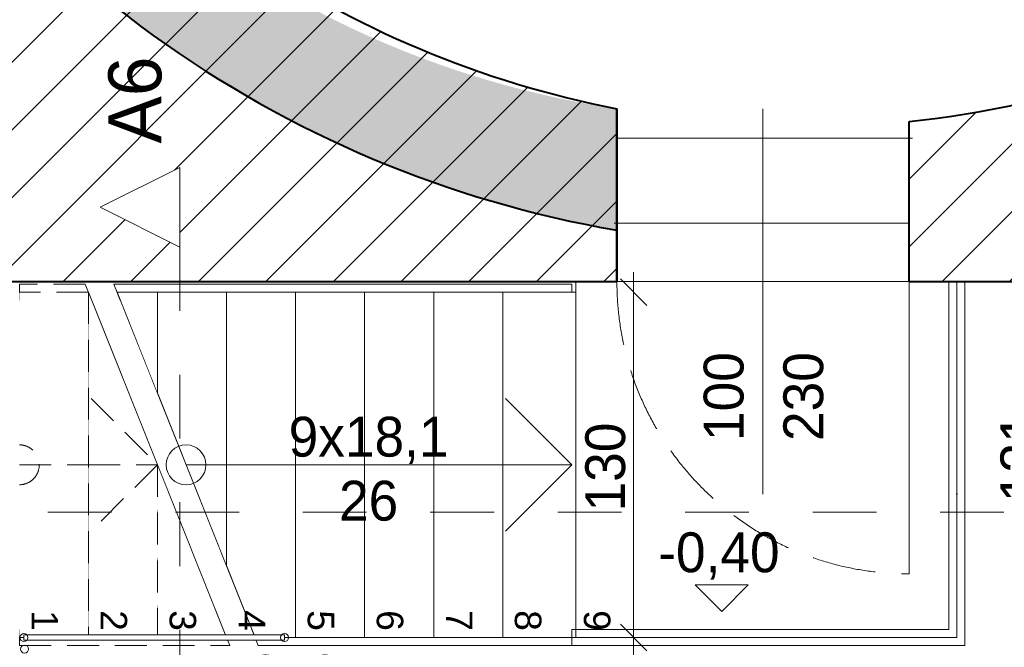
# Model space of a CAD drawing. Header units: millimetres. Extents: x 16408 to 141596, y -21057 to 26364.
# Tile 86 of 115: x 48838 to 52546, y 1805 to 4167. Entities that reach past the tile are written whole.
import ezdxf

# ---------------------------------------------------------------- set-up
doc = ezdxf.new("R2010")
doc.units = ezdxf.units.MM
doc.header["$MEASUREMENT"] = 0
for name, pattern in [('Krawędzie ukryte', [340, 240, -100]), ('Kropki i Kreski', [720, 360, -180, 0, -180]), ('Przerywana', [480, 240, -240]), ('Przerywana gęsta', [180, 120, -60]), ('Wipeout_Contour', [1000, 0, -1000])]:
    doc.linetypes.add(name, pattern=pattern)
for name, color, linetype, lineweight in [('0_Nr_pióra__1', 7, 'Continuous', 13), ('0_Nr_pióra__103', 7, 'Continuous', 5), ('0_Nr_pióra__11', 7, 'Continuous', 13), ('0_Nr_pióra__2', 8, 'Continuous', 5), ('0_Nr_pióra__69', 7, 'Continuous', 13), ('0_Nr_pióra__7', 7, 'Continuous', 20), ('0_Nr_pióra__71', 7, 'Continuous', 13), ('0_Nr_pióra__90', 7, 'Continuous', 13), ('0_Nr_pióra__91', 7, 'Continuous', 13), ('inw_schody zewnętrzne_Nr_pióra__1', 7, 'Continuous', 13), ('inw_schody zewnętrzne_Nr_pióra__27', 7, 'Continuous', 40), ('inw_schody zewnętrzne_Nr_pióra__3', 7, 'Continuous', 13), ('inw_schody zewnętrzne_Nr_pióra__7', 7, 'Continuous', 20)]:
    doc.layers.add(name, color=color, linetype=linetype, lineweight=lineweight)
doc.layers.add('inw_przekrój', color=7, linetype='Continuous')
doc.layers.add('inw_przekrój _Nr_pióra__101', color=7, linetype='Continuous', lineweight=5, true_color=0xb2b2b2)
doc.layers.add('inw_przekrój _Nr_pióra__61', color=7, linetype='Continuous', lineweight=13, true_color=0x6a6a6a)
doc.styles.add('STYL_AUTOMATYCZNY_1', font='txt')
doc.styles.add('STYL_AUTOMATYCZNY_2', font='txt')
doc.dimstyles.new('STYL_AUTOMATYCZNY__1', dxfattribs={"dimtxt": 150, "dimasz": 95, "dimexe": 0.18, "dimexo": 0.0625, "dimgap": 0.09, "dimtad": 1, "dimtih": 1, "dimtoh": 1, "dimdec": 0, "dimlfac": 0.1, "dimzin": 0, "dimdsep": 46, "dimtxsty": 'STYL_AUTOMATYCZNY_2', "dimblk": 'ARROWHEAD_6', "dimblk1": 'ARROWHEAD_6', "dimblk2": 'ARROWHEAD_6', "dimcen": 0.09, "dimse1": 1, "dimse2": 1, "dimclrd": 7, "dimclre": 7, "dimclrt": 7, "dimadec": 1, "dimazin": 0, "dimtfac": 1, "dimtdec": 4, "dimtmove": 0, "dimatfit": 3, "dimfxl": 0, "dimtolj": 1, "dimtzin": 0, "dimarcsym": 0})
doc.dimstyles.new('STYL_AUTOMATYCZNY__2', dxfattribs={"dimtxt": 150, "dimasz": 95, "dimexe": 0.18, "dimexo": 0.0625, "dimgap": 0.09, "dimtad": 1, "dimdec": 0, "dimlfac": 0.1, "dimzin": 0, "dimdsep": 46, "dimtxsty": 'STYL_AUTOMATYCZNY_2', "dimblk": 'ARROWHEAD_6', "dimblk1": 'ARROWHEAD_6', "dimblk2": 'ARROWHEAD_6', "dimcen": 0.09, "dimse1": 1, "dimse2": 1, "dimclrd": 7, "dimclre": 7, "dimclrt": 7, "dimadec": 1, "dimazin": 0, "dimtfac": 1, "dimtdec": 4, "dimtmove": 0, "dimatfit": 3, "dimfxl": 0, "dimtolj": 1, "dimtzin": 0, "dimarcsym": 0})
pattern_1 = [(45, (0, 0), (-127.2792, 127.2792), [])]

# ---------------------------------------------------------------- blocks, each defined once
blk = doc.blocks.new('*D91')
at = {"layer": '0_Nr_pióra__103', "color": 7, "linetype": 'Continuous', "lineweight": 5}
for p, q in [((47671.9, 1643.4), (47571.9, 1543.4)), ((48886.5, 1643.6), (48786.6, 1543.6)), ((47321.9, 1593.4), (47621.9, 1593.4)), ((47621.9, 1593.4), (48836.5, 1593.6)), ((48836.5, 1593.6), (50932.1, 1594))]:
    blk.add_line(p, q, dxfattribs=at)
at = {"layer": '0_Nr_pióra__103', "color": 7, "lineweight": 5, "insert": (48053.5, 1623.5), "char_height": 150, "attachment_point": 7, "rotation": 0.0098, "style": 'STYL_AUTOMATYCZNY_2'}
blk.add_mtext('\\A1;{\\pql;\\fCentury Gothic|b0|i0|c238|p34;121}', dxfattribs=at)
blk = doc.blocks.new('ARROWHEAD_6')
at = {"color": 0, "linetype": 'Continuous', "lineweight": 0}
for p, q in [((-0.5, -0.5), (0.5, 0.5)), ((0, 0), (-1, 0))]:
    blk.add_line(p, q, dxfattribs=at)
blk = doc.blocks.new('*D92')
at = {"layer": '0_Nr_pióra__103', "color": 7, "linetype": 'Continuous', "lineweight": 5}
for p, q in [((48886.5, 1643.6), (48786.6, 1543.6)), ((50982.1, 1644), (50882.1, 1544)), ((50932.1, 1594), (52367.3, 1594.2)), ((48836.5, 1593.6), (50932.1, 1594))]:
    blk.add_line(p, q, dxfattribs=at)
at = {"layer": '0_Nr_pióra__103', "color": 7, "lineweight": 5, "insert": (49708.5, 1623.8), "char_height": 150, "attachment_point": 7, "rotation": 0.0098, "style": 'STYL_AUTOMATYCZNY_2'}
blk.add_mtext('\\A1;{\\pql;\\fCentury Gothic|b0|i0|c238|p34;210}', dxfattribs=at)
blk = doc.blocks.new('*D93')
at = {"layer": '0_Nr_pióra__103', "color": 7, "linetype": 'Continuous', "lineweight": 5}
for p, q in [((50982.1, 1644), (50882.1, 1544)), ((52317.3, 1544.2), (52417.3, 1644.2)), ((50932.1, 1594), (52367.3, 1594.2)), ((52367.3, 1594.2), (52442.3, 1594.2))]:
    blk.add_line(p, q, dxfattribs=at)
at = {"layer": '0_Nr_pióra__103', "color": 7, "lineweight": 5, "insert": (51473.9, 1624.1), "char_height": 150, "attachment_point": 7, "rotation": 0.0098, "style": 'STYL_AUTOMATYCZNY_2'}
blk.add_mtext('\\A1;{\\pql;\\fCentury Gothic|b0|i0|c238|p34;144}', dxfattribs=at)
blk = doc.blocks.new('*D94')
at = {"layer": '0_Nr_pióra__103', "color": 7, "linetype": 'Continuous', "lineweight": 5}
for p, q in [((51200, 3091.8), (51100, 3191.8)), ((51150, 3141.8), (51150, 3216.8)), ((51150, 1841.8), (51150, 3141.8)), ((51100, 1891.8), (51200, 1791.8)), ((51150, 1766.8), (51150, 1841.8))]:
    blk.add_line(p, q, dxfattribs=at)
at = {"layer": '0_Nr_pióra__103', "color": 7, "lineweight": 5, "insert": (51120, 2316), "char_height": 150, "attachment_point": 7, "rotation": 90, "style": 'STYL_AUTOMATYCZNY_2'}
blk.add_mtext('\\A1;{\\pql;\\fCentury Gothic|b0|i0|c238|p34;130}', dxfattribs=at)
blk = doc.blocks.new('Wymiary_13_1', base_point=(51481.7, 1939.7))
at = {"layer": '0_Nr_pióra__1', "color": 7, "linetype": 'Continuous', "lineweight": 13}
for p, q in [((51481.7, 1939.7), (51381.7, 2039.7)), ((51381.7, 2039.7), (51581.7, 2039.7)), ((51581.7, 2039.7), (51481.7, 1939.7))]:
    blk.add_line(p, q, dxfattribs=at)
at = {"layer": '0_Nr_pióra__1', "color": 7, "lineweight": 13, "insert": (51242.4, 2059.7), "char_height": 150, "attachment_point": 7, "style": 'STYL_AUTOMATYCZNY_2'}
blk.add_mtext('\\A1;{\\pql;\\fCentury Gothic|b0|i0|c238|p34;-0,40}', dxfattribs=at)
blk = doc.blocks.new('*D110')
at = {"layer": '0_Nr_pióra__103', "color": 7, "linetype": 'Continuous', "lineweight": 5}
for p, q in [((52763.1, 3131.8), (52663.1, 3231.8)), ((52713.1, 3181.8), (52713.1, 3256.8)), ((52713.1, 1871.8), (52713.1, 3181.8)), ((52663.1, 1921.8), (52763.1, 1821.8)), ((52713.1, 1796.8), (52713.1, 1871.8))]:
    blk.add_line(p, q, dxfattribs=at)
at = {"layer": '0_Nr_pióra__103', "color": 7, "lineweight": 5, "insert": (52683.1, 2351), "char_height": 150, "attachment_point": 7, "rotation": 90, "style": 'STYL_AUTOMATYCZNY_2'}
blk.add_mtext('\\A1;{\\pql;\\fCentury Gothic|b0|i0|c238|p34;131}', dxfattribs=at)
blk = doc.blocks.new('Płaszczyzna odcinająca_1_1', base_point=(46394.3, 2314))
at = {"layer": 'inw_przekrój _Nr_pióra__101', "color": 253, "linetype": 'Przerywana', "lineweight": 5, "true_color": 0xb2b2b2}
blk.add_line((46544.3, 2314), (52777, 2314), dxfattribs=at)
blk = doc.blocks.new('Płaszczyzna odcinająca_3_1', base_point=(49441.4, 3460.8))
at = {"layer": 'inw_przekrój _Nr_pióra__101', "color": 253, "linetype": 'Przerywana', "lineweight": 5, "true_color": 0xb2b2b2}
blk.add_line((49441.4, 3310.8), (49441.4, -5230.8), dxfattribs=at)
at = {"layer": 'inw_przekrój _Nr_pióra__61', "color": 251, "lineweight": 13, "true_color": 0x6a6a6a, "insert": (49374.7, 3700.8), "char_height": 200, "attachment_point": 7, "rotation": 90, "style": 'STYL_AUTOMATYCZNY_2'}
blk.add_mtext('\\A1;{\\pql;\\pt0;\\fCentury Gothic|b0|i0|c238|p34;A6}', dxfattribs=at)
at = {"color": 254, "linetype": 'Wipeout_Contour', "lineweight": 0, "ltscale": 148387.902171}
blk.add_wipeout([(49441.4, 3610.8), (49141.4, 3460.8), (49441.4, 3310.8)], dxfattribs=at).dxf.layer = 'inw_przekrój'
at = {"layer": 'inw_przekrój _Nr_pióra__61', "color": 251, "linetype": 'Continuous', "lineweight": 13, "true_color": 0x6a6a6a, "flags": 128}
blk.add_lwpolyline([(49441.4, 3610.8), (49441.4, 3310.8), (49141.4, 3460.8)], close=True, dxfattribs=at)

msp = doc.modelspace()

# ---------------------------------------------------------------- hatches: boundary and pattern name
at = {"layer": 'inw_schody zewnętrzne_Nr_pióra__1', "linetype": 'Continuous', "lineweight": 13}
h = msp.add_hatch(dxfattribs=at)
h.set_pattern_fill('Bloczki_ceramiczne_0001', style=0, pattern_type=2)
h.set_pattern_definition(pattern_1)
h.paths.add_polyline_path([(47321.6, 5533.3), (47321.6, 3181.3), (51087, 3181.3), (51087, 3832, -0.208829), (48614.2, 5533.3)])
at = {"layer": 'inw_schody zewnętrzne_Nr_pióra__1', "linetype": 'Continuous', "lineweight": 0, "true_color": 0x000000}
msp.add_hatch(color=18, dxfattribs=at).paths.add_polyline_path([(48094.9, 5533.3, 0.231378), (51087, 3374.6), (51087, 3493.2), (51087, 3784.1), (51087, 3832, -0.225188), (48547.9, 5533.3)])
at = {"layer": 'inw_schody zewnętrzne_Nr_pióra__1', "linetype": 'Continuous', "lineweight": 13}
h = msp.add_hatch(dxfattribs=at)
h.set_pattern_fill('Bloczki_ceramiczne_0001', style=0, pattern_type=2)
h.set_pattern_definition(pattern_1)
h.paths.add_polyline_path([(52187, 3181.3), (56168.5, 3181.3), (56168.5, 5533.3), (54982.9, 5533.3, -0.231663), (52187, 3784.1)])

# ---------------------------------------------------------------- linework, layer by layer
at = {"layer": '0_Nr_pióra__1', "color": 7, "linetype": 'Continuous', "lineweight": 13}
for p, q in [((51084.9, 3784.1), (51087, 3784.1)), ((51087.3, 3721.1), (52200.4, 3721.1)), ((51076.2, 3401.3), (52189.4, 3401.3)), ((52187, 3181.3), (51087, 3181.3))]:
    msp.add_line(p, q, dxfattribs=at)
at = {"layer": '0_Nr_pióra__11', "color": 7, "linetype": 'Przerywana gęsta', "lineweight": 13}
for points in [[(49085, 3171.8), (48837, 3171.8), (48837, 3111.8), (49109, 3111.8)], [(49605, 1871.8), (48837, 1871.8), (48837, 1811.8), (49629, 1811.8)]]:
    msp.add_lwpolyline(points, close=True, dxfattribs=at)
at = {"layer": '0_Nr_pióra__11', "color": 7, "linetype": 'Continuous', "lineweight": 13}
for points in [[(49192.7, 3171.8), (49216.7, 3111.8), (50917, 3111.8), (50917, 3171.8)], [(49712.7, 1871.8), (49736.7, 1811.8), (50917, 1811.8), (50917, 1871.8)]]:
    msp.add_lwpolyline(points, close=True, dxfattribs=at)
at = {"layer": '0_Nr_pióra__2', "color": 8, "linetype": 'Continuous', "lineweight": 5}
msp.add_lwpolyline([(52366.8, 3181.8), (50931.8, 3181.5), (50932, 1841.8), (52367, 1842)], close=True, dxfattribs=at)
at = {"layer": '0_Nr_pióra__69', "color": 7, "linetype": 'Kropki i Kreski', "lineweight": 13}
msp.add_line((52367, 1841.8), (52367, 3181.8), dxfattribs=at)
at = {"layer": '0_Nr_pióra__90', "color": 7, "linetype": 'Continuous', "lineweight": 13}
for p, q in [((52337, 1871.8), (52337, 3181.8)), ((52397, 3181.8), (52337, 3181.8)), ((52397, 1811.8), (52397, 3181.8)), ((50917, 1811.8), (52397, 1811.8))]:
    msp.add_line(p, q, dxfattribs=at)
at = {"layer": 'inw_schody zewnętrzne_Nr_pióra__1', "color": 7, "linetype": 'Continuous', "lineweight": 13}
msp.add_line((51637, 2381.3), (51637, 3832), dxfattribs=at)
at = {"layer": 'inw_schody zewnętrzne_Nr_pióra__27', "color": 7, "linetype": 'Continuous', "lineweight": 40}
for p, q in [((51087, 3832), (51087, 3181.3)), ((51087, 3832), (51087, 3181.3)), ((51087, 3181.3), (51087, 3832)), ((52187, 3181.3), (52187, 3784.1)), ((52187, 3181.3), (52187, 3784.1)), ((52187, 3181.3), (52187, 3784.1))]:
    msp.add_line(p, q, dxfattribs=at)
for points in [[(47321.6, 3181.3), (51087, 3181.3)], [(52187, 3181.3), (56168.5, 3181.3)]]:
    msp.add_lwpolyline(points, dxfattribs=at)
for radius, start, end in [(4200, 208.1359, 260.2467), (3750, 211.8806, 259.0627), (3750, 211.8806, 259.0627), (3750, 275.9464, 328.1194), (3750, 275.9464, 328.1194)]:
    msp.add_arc((51798.5, 7513.9), radius, start, end, dxfattribs=at)
at = {"layer": 'inw_schody zewnętrzne_Nr_pióra__3', "color": 7, "linetype": 'Continuous', "lineweight": 13}
msp.add_line((52187, 3181.3), (52187, 2081.3), dxfattribs=at)
at = {"layer": 'inw_schody zewnętrzne_Nr_pióra__3', "color": 7, "linetype": 'Krawędzie ukryte', "lineweight": 13}
msp.add_arc((52187, 3181.3), 1100, 180, 270, dxfattribs=at)

# ---------------------------------------------------------------- block references
at = {"color": 7, "linetype": 'Continuous', "lineweight": 13}
msp.add_blockref('Wymiary_13_1', (51481.7, 1939.7), dxfattribs=at)

# ---------------------------------------------------------------- texts
at = {"layer": '0_Nr_pióra__71', "color": 7, "linetype": 'Continuous', "lineweight": 13, "insert": (51011.9, 1944.7), "char_height": 100, "attachment_point": 4, "rotation": 270, "style": 'STYL_AUTOMATYCZNY_1'}
msp.add_mtext('\\A1;{\\pql;\\fArial|b0|i0|c238|p38;9}', dxfattribs=at)
at = {"layer": 'inw_schody zewnętrzne_Nr_pióra__7', "color": 7, "linetype": 'Continuous', "lineweight": 20, "char_height": 150, "attachment_point": 7, "rotation": 90, "style": 'STYL_AUTOMATYCZNY_2'}
for s, insert in [('\\A1;{\\pql;\\fCentury Gothic|b0|i0|c238|p34;100}', (51565.8, 2581.3)), ('\\A1;{\\pql;\\fCentury Gothic|b0|i0|c238|p34;230}', (51865.8, 2581.3))]:
    msp.add_mtext(s, dxfattribs=dict(at, insert=insert))

# ---------------------------------------------------------------- dimensions: what is measured, and where the dimension line sits
at = {"color": 7, "linetype": 'Continuous', "lineweight": 5}
dim = msp.add_linear_dim(base=(52713.1, 3181.8), p1=(52337, 1871.8), p2=(52367, 3181.8), angle=90, dimstyle='STYL_AUTOMATYCZNY__2', dxfattribs=at)
dim.commit()
dim.dimension.update_dxf_attribs({"geometry": '*D110', "text_midpoint": (52608.1, 2522.5), "dimtype": 160, "text_rotation": 90})

# ---------------------------------------------------------------- next in the draw order: wipeouts: each hides what was drawn before it
at = {"color": 254, "linetype": 'Wipeout_Contour', "lineweight": 0, "ltscale": 196138.776594}
msp.add_wipeout([(48837, 3141.8), (48837, 1841.8), (49097, 1841.8), (49097, 3141.8)], dxfattribs=at)

# ---------------------------------------------------------------- next in the draw order: linework, layer by layer
at = {"layer": '0_Nr_pióra__11', "color": 7, "linetype": 'Przerywana gęsta', "lineweight": 13}
for p, q in [((49097, 3141.8), (48837, 3141.8)), ((49097, 1841.8), (49097, 3141.8)), ((48837, 1841.8), (49097, 1841.8))]:
    msp.add_line(p, q, dxfattribs=at)
msp.add_arc((48837, 2491.8), 75, 270, 90, dxfattribs=at)

# ---------------------------------------------------------------- next in the draw order: texts
at = {"layer": '0_Nr_pióra__71', "color": 7, "linetype": 'Continuous', "lineweight": 13, "insert": (48932.8, 1944.7), "char_height": 100, "attachment_point": 4, "rotation": 270, "style": 'STYL_AUTOMATYCZNY_1'}
msp.add_mtext('\\A1;{\\pql;\\fArial|b0|i0|c238|p38;1}', dxfattribs=at)

# ---------------------------------------------------------------- next in the draw order: wipeouts: each hides what was drawn before it
at = {"color": 254, "linetype": 'Wipeout_Contour', "lineweight": 0, "ltscale": 197140.290727}
msp.add_wipeout([(49097, 3141.8), (49097, 1841.8), (49357, 1841.8), (49357, 2491.8)], dxfattribs=at)

# ---------------------------------------------------------------- next in the draw order: linework, layer by layer
at = {"layer": '0_Nr_pióra__11', "color": 7, "linetype": 'Przerywana gęsta', "lineweight": 13}
for p, q in [((49097, 3141.8), (49097, 1841.8)), ((48837, 2491.8), (49097, 2491.8)), ((49357, 1841.8), (49357, 2491.8)), ((49097, 1841.8), (49357, 1841.8))]:
    msp.add_line(p, q, dxfattribs=at)

# ---------------------------------------------------------------- next in the draw order: texts
at = {"layer": '0_Nr_pióra__71', "color": 7, "linetype": 'Continuous', "lineweight": 13, "insert": (49192.8, 1944.7), "char_height": 100, "attachment_point": 4, "rotation": 270, "style": 'STYL_AUTOMATYCZNY_1'}
msp.add_mtext('\\A1;{\\pql;\\fArial|b0|i0|c238|p38;2}', dxfattribs=at)

# ---------------------------------------------------------------- next in the draw order: wipeouts: each hides what was drawn before it
at = {"color": 254, "linetype": 'Wipeout_Contour', "lineweight": 0, "ltscale": 148195.606846}
msp.add_wipeout([(49357, 3141.8), (49204.7, 3141.8), (49357, 2761)], dxfattribs=at)

# ---------------------------------------------------------------- next in the draw order: linework, layer by layer
at = {"layer": '0_Nr_pióra__11', "color": 7, "linetype": 'Continuous', "lineweight": 13}
for p, q in [((49357, 3141.8), (49204.7, 3141.8)), ((49357, 2761), (49357, 3141.8))]:
    msp.add_line(p, q, dxfattribs=at)

# ---------------------------------------------------------------- next in the draw order: wipeouts: each hides what was drawn before it
at = {"color": 254, "linetype": 'Wipeout_Contour', "lineweight": 0, "ltscale": 148462.970666}
msp.add_wipeout([(49617, 1841.8), (49357, 2491.8), (49357, 1841.8)], dxfattribs=at)

# ---------------------------------------------------------------- next in the draw order: linework, layer by layer
at = {"layer": '0_Nr_pióra__11', "color": 7, "linetype": 'Przerywana gęsta', "lineweight": 13}
for p, q in [((49357, 2491.8), (49357, 1841.8)), ((49357, 1841.8), (49617, 1841.8))]:
    msp.add_line(p, q, dxfattribs=at)

# ---------------------------------------------------------------- next in the draw order: texts
at = {"layer": '0_Nr_pióra__71', "color": 7, "linetype": 'Continuous', "lineweight": 13, "insert": (49451.9, 1944.7), "char_height": 100, "attachment_point": 4, "rotation": 270, "style": 'STYL_AUTOMATYCZNY_1'}
msp.add_mtext('\\A1;{\\pql;\\fArial|b0|i0|c238|p38;3}', dxfattribs=at)

# ---------------------------------------------------------------- next in the draw order: wipeouts: each hides what was drawn before it
at = {"color": 254, "linetype": 'Wipeout_Contour', "lineweight": 0, "ltscale": 198269.503245}
msp.add_wipeout([(49357, 3141.8), (49357, 2761), (49617, 2111), (49617, 3141.8)], dxfattribs=at)

# ---------------------------------------------------------------- next in the draw order: linework, layer by layer
at = {"layer": '0_Nr_pióra__11', "color": 7, "linetype": 'Continuous', "lineweight": 13}
for p, q in [((49357, 3141.8), (49357, 2761)), ((49617, 3141.8), (49357, 3141.8)), ((49617, 2111), (49617, 3141.8))]:
    msp.add_line(p, q, dxfattribs=at)
at = {"layer": '0_Nr_pióra__11', "color": 7, "linetype": 'Przerywana gęsta', "lineweight": 13}
for p, q in [((49107, 2741.8), (49357, 2491.8)), ((49097, 2491.8), (49357, 2491.8)), ((49357, 2491.8), (49107, 2241.8))]:
    msp.add_line(p, q, dxfattribs=at)
at = {"layer": '0_Nr_pióra__11', "color": 7, "linetype": 'Continuous', "lineweight": 13}
for start, end in [(90, 270), (270, 90)]:
    msp.add_arc((49464.7, 2491.8), 75, start, end, dxfattribs=at)

# ---------------------------------------------------------------- next in the draw order: wipeouts: each hides what was drawn before it
at = {"color": 254, "linetype": 'Wipeout_Contour', "lineweight": 0, "ltscale": 249024.174137}
msp.add_wipeout([(49617, 3141.8), (49617, 2111), (49724.7, 1841.8), (49877, 1841.8), (49877, 3141.8)], dxfattribs=at)

# ---------------------------------------------------------------- next in the draw order: linework, layer by layer
at = {"layer": '0_Nr_pióra__11', "color": 7, "linetype": 'Continuous', "lineweight": 13}
for p, q in [((49097, 3141.8), (49617, 1841.8)), ((49204.7, 3141.8), (49724.7, 1841.8)), ((49617, 3141.8), (49617, 2111)), ((49877, 3141.8), (49617, 3141.8)), ((49877, 1841.8), (49877, 3141.8)), ((49724.7, 1841.8), (49877, 1841.8))]:
    msp.add_line(p, q, dxfattribs=at)

# ---------------------------------------------------------------- next in the draw order: texts
at = {"layer": '0_Nr_pióra__71', "color": 7, "linetype": 'Continuous', "lineweight": 13, "insert": (49712.8, 1944.7), "char_height": 100, "attachment_point": 4, "rotation": 270, "style": 'STYL_AUTOMATYCZNY_1'}
msp.add_mtext('\\A1;{\\pql;\\fArial|b0|i0|c238|p38;4}', dxfattribs=at)

# ---------------------------------------------------------------- next in the draw order: wipeouts: each hides what was drawn before it
at = {"color": 254, "linetype": 'Wipeout_Contour', "lineweight": 0, "ltscale": 200293.157696}
msp.add_wipeout([(49877, 3141.8), (49877, 1841.8), (50137, 1841.8), (50137, 3141.8)], dxfattribs=at)
at = {"color": 254, "linetype": 'Wipeout_Contour', "lineweight": 0, "ltscale": 197516.696643}
msp.add_wipeout([(49835.4, 1831.8), (49835.4, 1851.8), (48854.2, 1851.8), (48854.2, 1831.8)], dxfattribs=at)

# ---------------------------------------------------------------- next in the draw order: linework, layer by layer
at = {"layer": '0_Nr_pióra__11', "color": 7, "linetype": 'Continuous', "lineweight": 13}
for p, q in [((49877, 3141.8), (49877, 1841.8)), ((50137, 3141.8), (49877, 3141.8)), ((50137, 1841.8), (50137, 3141.8)), ((49877, 1841.8), (50137, 1841.8))]:
    msp.add_line(p, q, dxfattribs=at)
at = {"layer": '0_Nr_pióra__91', "color": 7, "linetype": 'Continuous', "lineweight": 13}
msp.add_lwpolyline([(49835.4, 1831.8), (49835.4, 1851.8), (48854.2, 1851.8), (48854.2, 1831.8)], close=True, dxfattribs=at)

# ---------------------------------------------------------------- next in the draw order: texts
at = {"layer": '0_Nr_pióra__71', "color": 7, "linetype": 'Continuous', "lineweight": 13, "insert": (49971.9, 1944.7), "char_height": 100, "attachment_point": 4, "rotation": 270, "style": 'STYL_AUTOMATYCZNY_1'}
msp.add_mtext('\\A1;{\\pql;\\fArial|b0|i0|c238|p38;5}', dxfattribs=at)

# ---------------------------------------------------------------- next in the draw order: wipeouts: each hides what was drawn before it
at = {"color": 254, "linetype": 'Wipeout_Contour', "lineweight": 0, "ltscale": 201331.789242}
msp.add_wipeout([(50137, 3141.8), (50137, 1841.8), (50397, 1841.8), (50397, 3141.8)], dxfattribs=at)
at = {"color": 254, "linetype": 'Wipeout_Contour', "lineweight": 0, "ltscale": 197516.696643}
msp.add_wipeout([(49835.4, 1831.8), (49835.4, 1851.8), (48854.2, 1851.8), (48854.2, 1831.8)], dxfattribs=at)

# ---------------------------------------------------------------- next in the draw order: linework, layer by layer
at = {"layer": '0_Nr_pióra__11', "color": 7, "linetype": 'Continuous', "lineweight": 13}
for p, q in [((50137, 3141.8), (50137, 1841.8)), ((50397, 3141.8), (50137, 3141.8)), ((50397, 1841.8), (50397, 3141.8)), ((50137, 1841.8), (50397, 1841.8))]:
    msp.add_line(p, q, dxfattribs=at)
at = {"layer": '0_Nr_pióra__91', "color": 7, "linetype": 'Continuous', "lineweight": 13}
msp.add_lwpolyline([(49835.4, 1831.8), (49835.4, 1851.8), (48854.2, 1851.8), (48854.2, 1831.8)], close=True, dxfattribs=at)

# ---------------------------------------------------------------- next in the draw order: texts
at = {"layer": '0_Nr_pióra__71', "color": 7, "linetype": 'Continuous', "lineweight": 13, "insert": (50231.9, 1944.7), "char_height": 100, "attachment_point": 4, "rotation": 270, "style": 'STYL_AUTOMATYCZNY_1'}
msp.add_mtext('\\A1;{\\pql;\\fArial|b0|i0|c238|p38;6}', dxfattribs=at)

# ---------------------------------------------------------------- next in the draw order: wipeouts: each hides what was drawn before it
at = {"color": 254, "linetype": 'Wipeout_Contour', "lineweight": 0, "ltscale": 202370.434785}
msp.add_wipeout([(50397, 3141.8), (50397, 1841.8), (50657, 1841.8), (50657, 3141.8)], dxfattribs=at)
at = {"color": 254, "linetype": 'Wipeout_Contour', "lineweight": 0, "ltscale": 197516.696643}
msp.add_wipeout([(49835.4, 1831.8), (49835.4, 1851.8), (48854.2, 1851.8), (48854.2, 1831.8)], dxfattribs=at)

# ---------------------------------------------------------------- next in the draw order: linework, layer by layer
at = {"layer": '0_Nr_pióra__11', "color": 7, "linetype": 'Continuous', "lineweight": 13}
for p, q in [((50397, 3141.8), (50397, 1841.8)), ((50657, 3141.8), (50397, 3141.8)), ((50657, 1841.8), (50657, 3141.8)), ((50397, 1841.8), (50657, 1841.8))]:
    msp.add_line(p, q, dxfattribs=at)
at = {"layer": '0_Nr_pióra__91', "color": 7, "linetype": 'Continuous', "lineweight": 13}
msp.add_lwpolyline([(49835.4, 1831.8), (49835.4, 1851.8), (48854.2, 1851.8), (48854.2, 1831.8)], close=True, dxfattribs=at)

# ---------------------------------------------------------------- next in the draw order: texts
at = {"layer": '0_Nr_pióra__71', "color": 7, "linetype": 'Continuous', "lineweight": 13, "insert": (50492.8, 1944.7), "char_height": 100, "attachment_point": 4, "rotation": 270, "style": 'STYL_AUTOMATYCZNY_1'}
msp.add_mtext('\\A1;{\\pql;\\fArial|b0|i0|c238|p38;7}', dxfattribs=at)

# ---------------------------------------------------------------- next in the draw order: wipeouts: each hides what was drawn before it
at = {"color": 254, "linetype": 'Wipeout_Contour', "lineweight": 0, "ltscale": 305402.393226}
msp.add_wipeout([(50657, 3141.8), (50657, 1841.8), (50917, 1841.8), (50932, 1841.8), (50932, 3141.8), (50917, 3141.8)], dxfattribs=at)
at = {"color": 254, "linetype": 'Wipeout_Contour', "lineweight": 0, "ltscale": 197516.696643}
msp.add_wipeout([(49835.4, 1831.8), (49835.4, 1851.8), (48854.2, 1851.8), (48854.2, 1831.8)], dxfattribs=at)

# ---------------------------------------------------------------- next in the draw order: linework, layer by layer
at = {"layer": '0_Nr_pióra__11', "color": 7, "linetype": 'Continuous', "lineweight": 13}
for p, q in [((50657, 3141.8), (50657, 1841.8)), ((50917, 3141.8), (50657, 3141.8)), ((50932, 3141.8), (50917, 3141.8)), ((50932, 1841.8), (50932, 3141.8)), ((50667, 2741.8), (50917, 2491.8)), ((49464.7, 2491.8), (50657, 2491.8)), ((50657, 2491.8), (50917, 2491.8)), ((50917, 2491.8), (50667, 2241.8)), ((50657, 1841.8), (50917, 1841.8)), ((50917, 1841.8), (50932, 1841.8))]:
    msp.add_line(p, q, dxfattribs=at)
at = {"layer": '0_Nr_pióra__69', "color": 7, "linetype": 'Kropki i Kreski', "lineweight": 13}
msp.add_line((50917, 1841.8), (52367, 1841.8), dxfattribs=at)
at = {"layer": '0_Nr_pióra__90', "color": 7, "linetype": 'Continuous', "lineweight": 13}
for p, q in [((50917, 1871.8), (52337, 1871.8)), ((50917, 1811.8), (50917, 1871.8))]:
    msp.add_line(p, q, dxfattribs=at)
at = {"layer": '0_Nr_pióra__91', "color": 7, "linetype": 'Continuous', "lineweight": 13}
msp.add_lwpolyline([(49835.4, 1831.8), (49835.4, 1851.8), (48854.2, 1851.8), (48854.2, 1831.8)], close=True, dxfattribs=at)

# ---------------------------------------------------------------- next in the draw order: texts
at = {"layer": '0_Nr_pióra__71', "color": 7, "linetype": 'Continuous', "lineweight": 13, "insert": (50751.9, 1944.7), "char_height": 100, "attachment_point": 4, "rotation": 270, "style": 'STYL_AUTOMATYCZNY_1'}
msp.add_mtext('\\A1;{\\pql;\\fArial|b0|i0|c238|p38;8}', dxfattribs=at)

# ---------------------------------------------------------------- next in the draw order: dimensions: what is measured, and where the dimension line sits
at = {"color": 7, "linetype": 'Continuous', "lineweight": 5}
for base, p1, p2, angle, dimstyle, picture, middle, turn in [((51150, 3141.8), (50917, 1841.8), (50917, 3141.8), 90, 'STYL_AUTOMATYCZNY__2', '*D94', (51045, 2487.5), 90), ((52367.3, 1594.2), (50931.8, 3181.5), (52367, 3181.8), 0.0098, 'STYL_AUTOMATYCZNY__1', '*D93', (51645.4, 1699.1), 0.0098)]:
    dim = msp.add_linear_dim(base=base, p1=p1, p2=p2, angle=angle, dimstyle=dimstyle, dxfattribs=at)
    dim.commit()
    dim.dimension.update_dxf_attribs({"geometry": picture, "text_midpoint": middle, "dimtype": 160, "text_rotation": turn})

# ---------------------------------------------------------------- next in the draw order: wipeouts: each hides what was drawn before it
at = {"color": 254, "linetype": 'Wipeout_Contour', "lineweight": 0, "ltscale": 197516.696643}
msp.add_wipeout([(49835.4, 1831.8), (49835.4, 1851.8), (48854.2, 1851.8), (48854.2, 1831.8)], dxfattribs=at)

# ---------------------------------------------------------------- next in the draw order: linework, layer by layer
at = {"layer": '0_Nr_pióra__91', "color": 7, "linetype": 'Continuous', "lineweight": 13}
for points in [[(48854.2, 1856.8, 1), (48854.2, 1826.8, 1)], [(49835.4, 1856.8, 1), (49835.4, 1826.8, 1)], [(48841.5, 1798.5, 1), (48871.5, 1798.5, 1)]]:
    msp.add_lwpolyline(points, format="xyb", close=True, dxfattribs=at)
msp.add_lwpolyline([(49835.4, 1831.8), (49835.4, 1851.8), (48854.2, 1851.8), (48854.2, 1831.8)], close=True, dxfattribs=at)

# ---------------------------------------------------------------- next in the draw order: dimensions: what is measured, and where the dimension line sits
at = {"color": 7, "linetype": 'Continuous', "lineweight": 5}
for base, p1, p2, picture, middle in [((50932.1, 1594), (48836.5, 1811.5), (50931.8, 3181.5), '*D92', (49880.1, 1698.8)), ((48836.5, 1593.6), (47621.9, 1811.3), (48836.5, 1811.5), '*D91', (48225, 1698.5))]:
    dim = msp.add_linear_dim(base=base, p1=p1, p2=p2, angle=0.0098, dimstyle='STYL_AUTOMATYCZNY__1', dxfattribs=at)
    dim.commit()
    dim.dimension.update_dxf_attribs({"geometry": picture, "text_midpoint": middle, "dimtype": 160, "text_rotation": 0.0098})

# ---------------------------------------------------------------- next in the draw order: block references
at = {"layer": 'inw_przekrój', "color": 253, "lineweight": 5, "true_color": 0xb2b2b2}
msp.add_blockref('Płaszczyzna odcinająca_1_1', (46394.3, 2314), dxfattribs=at)

# ---------------------------------------------------------------- next in the draw order: block references
msp.add_blockref('Płaszczyzna odcinająca_3_1', (49441.4, 3460.8), dxfattribs=at)

# ---------------------------------------------------------------- next in the draw order: texts
at = {"layer": '0_Nr_pióra__7', "color": 7, "linetype": 'Continuous', "lineweight": 20, "insert": (50152, 2279.7), "char_height": 150, "attachment_point": 8, "line_spacing_factor": 0.963147, "style": 'STYL_AUTOMATYCZNY_2'}
msp.add_mtext('\\A1;{\\pqc;\\fCentury Gothic|b0|i0|c238|p34;9\\fCentury Gothic|b0|i0|c238|p34;x1\\fCentury Gothic|b0|i0|c238|p34;8,1\\P\\pqc;\\fCentury Gothic|b0|i0|c238|p34;26}', dxfattribs=at)

doc.saveas('drawing.dxf')
